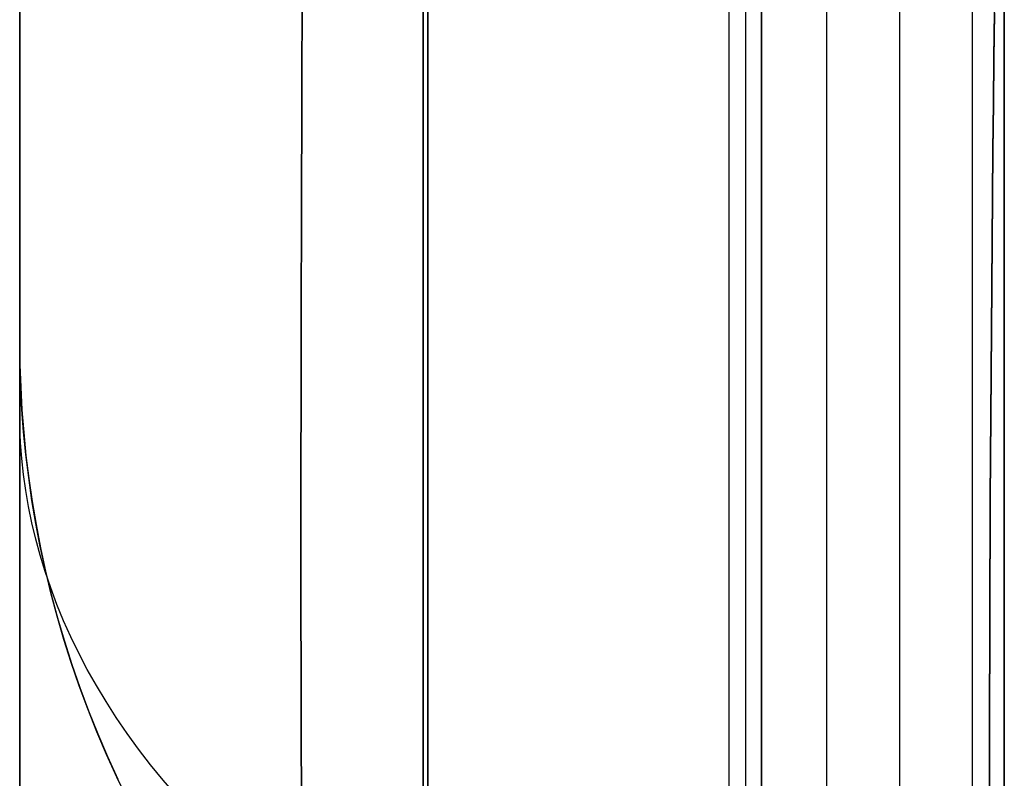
# Model space of a CAD drawing. Header units: millimetres. Extents: x -15 to 7, y 1 to 148.
# Tile 157 of 256: x -6.545 to -6.062, y 37.123 to 37.495. Entities that reach past the tile are written whole.
import ezdxf

# ---------------------------------------------------------------- set-up
doc = ezdxf.new("R2010")
doc.units = ezdxf.units.MM
doc.header["$MEASUREMENT"] = 0
doc.layers.add('Default', color=7, linetype='Continuous', true_color=0x000000)

msp = doc.modelspace()

# ---------------------------------------------------------------- linework, layer by layer
at = {"layer": 'Default', "color": 254, "true_color": 0xcad1ee}
for points in [[(-6.34722, 11.58881), (-6.34722, 100.44193)], [(-6.34722, 100.44193), (-6.34722, 11.58881)], [(-6.34722, 11.58881), (-6.34722, 100.44193)], [(-6.34722, 11.58881), (-6.34722, 100.44193)], [(-6.34722, 11.58881), (-6.34722, 100.44193)], [(-6.34722, 11.58881), (-6.34722, 100.44193)], [(-6.19722, 11.58881), (-6.19722, 100.44193)], [(-6.19722, 11.58881), (-6.19722, 100.44193)], [(-6.18937, 100.44193), (-6.18937, 11.58881)], [(-6.18937, 100.44193), (-6.18937, 11.58881)], [(-6.18151, 11.58881), (-6.18151, 100.44193)], [(-6.18151, 100.44193), (-6.18151, 11.58881)], [(-6.545, 18.13039), (-6.545, 97.28961)], [(-6.545, 18.13039), (-6.545, 96.78991)], [(-6.545, 96.78991), (-6.545, 18.13039)], [(-6.06245, 96.78991), (-6.06245, 17.6307)], [(-6.06245, 17.6307), (-6.06245, 96.78991)], [(-6.345, 69.63339), (-6.345, 16.35376)], [(-6.345, 16.35376), (-6.345, 69.63339)], [(-6.345, 16.35376), (-6.345, 69.63339)], [(-6.545, 37.3371), (-6.545, 51.788)], [(-6.545, 37.3371), (-6.545, 51.788)], [(-6.545, 37.3371), (-6.545, 51.788)], [(-6.545, 37.3371), (-6.54488, 37.3262), (-6.54452, 37.31521), (-6.54391, 37.30414), (-6.54305, 37.29299), (-6.54193, 37.28178), (-6.54055, 37.27051), (-6.53889, 37.25919), (-6.53697, 37.24783), (-6.53476, 37.23644), (-6.53228, 37.22503), (-6.52951, 37.2136), (-6.52645, 37.20217), (-6.5231, 37.19074), (-6.51946, 37.17934), (-6.51552, 37.16796), (-6.51129, 37.15663), (-6.50677, 37.14534), (-6.50194, 37.13412), (-6.49683, 37.12297)], [(-6.545, 37.3371), (-6.54488, 37.3262), (-6.54452, 37.31521), (-6.54391, 37.30414), (-6.54305, 37.29299), (-6.54193, 37.28178), (-6.54055, 37.27051), (-6.53889, 37.25919), (-6.53697, 37.24783), (-6.53476, 37.23644), (-6.53228, 37.22503), (-6.52951, 37.2136), (-6.52645, 37.20217), (-6.5231, 37.19074), (-6.51946, 37.17934), (-6.51552, 37.16796), (-6.51129, 37.15663), (-6.50677, 37.14534), (-6.50194, 37.13412), (-6.49683, 37.12297)], [(-6.545, 37.3371), (-6.54488, 37.3262), (-6.54452, 37.31521), (-6.54391, 37.30414), (-6.54305, 37.29299), (-6.54193, 37.28178), (-6.54055, 37.27051), (-6.53889, 37.25919), (-6.53697, 37.24783), (-6.53476, 37.23644), (-6.53228, 37.22503), (-6.52951, 37.2136), (-6.52645, 37.20217), (-6.5231, 37.19074), (-6.51946, 37.17934), (-6.51552, 37.16796), (-6.51129, 37.15663), (-6.50677, 37.14534), (-6.50194, 37.13412), (-6.49683, 37.12297)], [(-6.545, 37.3371), (-6.54488, 37.3262), (-6.54452, 37.31521), (-6.54391, 37.30414), (-6.54305, 37.29299), (-6.54193, 37.28178), (-6.54055, 37.27051), (-6.53889, 37.25919), (-6.53697, 37.24783), (-6.53476, 37.23644), (-6.53228, 37.22503), (-6.52951, 37.2136), (-6.52645, 37.20217), (-6.5231, 37.19074), (-6.51946, 37.17934), (-6.51552, 37.16796), (-6.51129, 37.15663), (-6.50677, 37.14534), (-6.50194, 37.13412), (-6.49683, 37.12297)], [(-6.545, 37.3371), (-6.54488, 37.3262), (-6.54452, 37.31521), (-6.54391, 37.30414), (-6.54305, 37.29299), (-6.54193, 37.28178), (-6.54055, 37.27051), (-6.53889, 37.25919), (-6.53697, 37.24783), (-6.53476, 37.23644), (-6.53228, 37.22503), (-6.52951, 37.2136), (-6.52645, 37.20217), (-6.5231, 37.19074), (-6.51946, 37.17934), (-6.51552, 37.16796), (-6.51129, 37.15663), (-6.50677, 37.14534), (-6.50194, 37.13412), (-6.49683, 37.12297)], [(-6.545, 37.3371), (-6.54488, 37.3262), (-6.54452, 37.31521), (-6.54391, 37.30414), (-6.54305, 37.29299), (-6.54193, 37.28178), (-6.54055, 37.27051), (-6.53889, 37.25919), (-6.53697, 37.24783), (-6.53476, 37.23644), (-6.53228, 37.22503), (-6.52951, 37.2136), (-6.52645, 37.20217), (-6.5231, 37.19074), (-6.51946, 37.17934), (-6.51552, 37.16796), (-6.51129, 37.15663), (-6.50677, 37.14534), (-6.50194, 37.13412), (-6.49683, 37.12297)], [(-6.49195, 37.11297), (-6.49732, 37.12401), (-6.5024, 37.13514), (-6.50718, 37.14633), (-6.51166, 37.15758), (-6.51585, 37.16888), (-6.51975, 37.18022), (-6.52335, 37.19158), (-6.52667, 37.20295), (-6.52969, 37.21433), (-6.53243, 37.2257), (-6.53489, 37.23706), (-6.53707, 37.24839), (-6.53897, 37.25969), (-6.5406, 37.27095), (-6.54197, 37.28215), (-6.54308, 37.29329), (-6.54393, 37.30436), (-6.54453, 37.31536), (-6.54488, 37.32627), (-6.545, 37.3371)], [(-6.49195, 37.11297), (-6.49732, 37.12401), (-6.5024, 37.13514), (-6.50718, 37.14633), (-6.51166, 37.15758), (-6.51585, 37.16888), (-6.51975, 37.18022), (-6.52335, 37.19158), (-6.52667, 37.20295), (-6.52969, 37.21433), (-6.53243, 37.2257), (-6.53489, 37.23706), (-6.53707, 37.24839), (-6.53897, 37.25969), (-6.5406, 37.27095), (-6.54197, 37.28215), (-6.54308, 37.29329), (-6.54393, 37.30436), (-6.54453, 37.31536), (-6.54488, 37.32627), (-6.545, 37.3371)], [(-6.49195, 37.11297), (-6.49732, 37.12401), (-6.5024, 37.13514), (-6.50718, 37.14633), (-6.51166, 37.15758), (-6.51585, 37.16888), (-6.51975, 37.18022), (-6.52335, 37.19158), (-6.52667, 37.20295), (-6.52969, 37.21433), (-6.53243, 37.2257), (-6.53489, 37.23706), (-6.53707, 37.24839), (-6.53897, 37.25969), (-6.5406, 37.27095), (-6.54197, 37.28215), (-6.54308, 37.29329), (-6.54393, 37.30436), (-6.54453, 37.31536), (-6.54488, 37.32627), (-6.545, 37.3371)]]:
    msp.add_lwpolyline(points, dxfattribs=at)
at = {"layer": 'Default', "color": 171, "true_color": 0x8080ff}
for points in [[(-6.14966, 69.63339), (-6.14966, 27.68383)], [(-6.11386, 69.5976), (-6.11386, 27.63011)], [(-6.07807, 27.5764), (-6.07807, 69.56181)]]:
    msp.add_lwpolyline(points, dxfattribs=at)
at = {"layer": 'Default', "color": 254, "true_color": 0xcad1ee, "extrusion": (1, -4.28959e-15, 4.28959e-15)}
msp.add_lwpolyline([(37.8368, -36.97705), (37.8257, -36.97717), (37.81451, -36.97754), (37.80323, -36.97817), (37.79187, -36.97907), (37.78044, -36.98023), (37.76896, -36.98167), (37.75741, -36.98339), (37.74583, -36.98539), (37.73421, -36.98768), (37.72256, -36.99027), (37.71091, -36.99315), (37.69925, -36.99633), (37.6876, -36.99982), (37.67596, -37.00361), (37.66436, -37.00772), (37.6528, -37.01213), (37.6413, -37.01685), (37.62986, -37.02187), (37.6185, -37.02721), (37.60723, -37.03286), (37.59606, -37.03881), (37.58501, -37.04507), (37.57409, -37.05163), (37.5633, -37.05848), (37.55267, -37.06563), (37.5422, -37.07306), (37.5319, -37.08078), (37.52179, -37.08878), (37.51188, -37.09704), (37.50217, -37.10556), (37.49268, -37.11434), (37.48342, -37.12337), (37.4744, -37.13263), (37.46562, -37.14212), (37.45709, -37.15183), (37.44883, -37.16174), (37.44083, -37.17185), (37.43312, -37.18215), (37.42568, -37.19262), (37.41853, -37.20325), (37.41168, -37.21404), (37.40512, -37.22496), (37.39886, -37.23601), (37.39291, -37.24718), (37.38727, -37.25845), (37.38193, -37.26981), (37.3769, -37.28125), (37.37218, -37.29275), (37.36777, -37.30431), (37.36367, -37.31591), (37.35987, -37.32754), (37.35639, -37.3392), (37.3532, -37.35086), (37.35032, -37.36251), (37.34773, -37.37416), (37.34544, -37.38578), (37.34344, -37.39736), (37.34172, -37.4089), (37.34028, -37.42039), (37.33912, -37.43182), (37.33823, -37.44318), (37.3376, -37.45445), (37.33722, -37.46565), (37.3371, -37.47674)], dxfattribs=at)
at = {"layer": 'Default', "color": 254, "true_color": 0xcad1ee, "extrusion": (1, -4.28959e-15, -4.28959e-15)}
msp.add_lwpolyline([(37.3371, -55.8018), (37.33722, -55.8129), (37.3376, -55.82409), (37.33823, -55.83537), (37.33912, -55.84672), (37.34028, -55.85815), (37.34172, -55.86964), (37.34344, -55.88118), (37.34544, -55.89277), (37.34773, -55.90439), (37.35032, -55.91603), (37.3532, -55.92769), (37.35639, -55.93935), (37.35987, -55.951), (37.36367, -55.96263), (37.36777, -55.97423), (37.37218, -55.98579), (37.3769, -55.9973), (37.38193, -56.00874), (37.38727, -56.0201), (37.39291, -56.03136), (37.39886, -56.04253), (37.40512, -56.05358), (37.41168, -56.06451), (37.41853, -56.07529), (37.42568, -56.08592), (37.43312, -56.0964), (37.44083, -56.10669), (37.44883, -56.1168), (37.45709, -56.12672), (37.46562, -56.13642), (37.4744, -56.14591), (37.48342, -56.15517), (37.49268, -56.1642), (37.50217, -56.17298), (37.51188, -56.1815), (37.52179, -56.18977), (37.5319, -56.19776), (37.5422, -56.20548), (37.55267, -56.21291), (37.5633, -56.22006), (37.57409, -56.22692), (37.58501, -56.23347), (37.59606, -56.23973), (37.60723, -56.24568), (37.6185, -56.25133), (37.62986, -56.25667), (37.6413, -56.2617), (37.6528, -56.26642), (37.66436, -56.27083), (37.67596, -56.27493), (37.6876, -56.27872), (37.69925, -56.28221), (37.71091, -56.28539), (37.72256, -56.28828), (37.73421, -56.29086), (37.74583, -56.29315), (37.75741, -56.29516), (37.76896, -56.29687), (37.78044, -56.29831), (37.79187, -56.29947), (37.80323, -56.30037), (37.81451, -56.301), (37.8257, -56.30137), (37.8368, -56.3015)], dxfattribs=at)
at = {"layer": 'Default', "color": 254, "true_color": 0xcad1ee, "extrusion": (1, -4.81095e-15, -5.21365e-16)}
msp.add_lwpolyline([(37.8368, -62.84495), (37.8257, -62.84507), (37.81451, -62.84545), (37.80323, -62.84608), (37.79187, -62.84697), (37.78044, -62.84814), (37.76896, -62.84957), (37.75741, -62.85129), (37.74583, -62.85329), (37.73421, -62.85558), (37.72256, -62.85817), (37.71091, -62.86105), (37.69925, -62.86424), (37.6876, -62.86772), (37.67596, -62.87152), (37.66436, -62.87562), (37.6528, -62.88003), (37.6413, -62.88475), (37.62986, -62.88978), (37.6185, -62.89512), (37.60723, -62.90076), (37.59606, -62.90672), (37.58501, -62.91297), (37.57409, -62.91953), (37.5633, -62.92638), (37.55267, -62.93353), (37.5422, -62.94097), (37.5319, -62.94869), (37.52179, -62.95668), (37.51188, -62.96494), (37.50217, -62.97347), (37.49268, -62.98225), (37.48342, -62.99127), (37.4744, -63.00053), (37.46562, -63.01002), (37.45709, -63.01973), (37.44883, -63.02964), (37.44083, -63.03975), (37.43312, -63.05005), (37.42568, -63.06052), (37.41853, -63.07116), (37.41168, -63.08194), (37.40512, -63.09286), (37.39886, -63.10392), (37.39291, -63.11508), (37.38727, -63.12635), (37.38193, -63.13771), (37.3769, -63.14915), (37.37218, -63.16065), (37.36777, -63.17221), (37.36367, -63.18382), (37.35987, -63.19545), (37.35639, -63.2071), (37.3532, -63.21876), (37.35032, -63.23042), (37.34773, -63.24206), (37.34544, -63.25368), (37.34344, -63.26527), (37.34172, -63.27681), (37.34028, -63.2883), (37.33912, -63.29972), (37.33823, -63.31108), (37.3376, -63.32236), (37.33722, -63.33355), (37.3371, -63.34465)], dxfattribs=at)
at = {"layer": 'Default', "color": 254, "true_color": 0xcad1ee, "extrusion": (1, 6.58839e-15, -2.2988e-15)}
msp.add_lwpolyline([(37.3371, -81.6697), (37.33722, -81.6808), (37.3376, -81.69199), (37.33823, -81.70327), (37.33912, -81.71463), (37.34028, -81.72605), (37.34172, -81.73754), (37.34344, -81.74909), (37.34544, -81.76067), (37.34773, -81.77229), (37.35032, -81.78393), (37.3532, -81.79559), (37.35639, -81.80725), (37.35987, -81.8189), (37.36367, -81.83054), (37.36777, -81.84214), (37.37218, -81.8537), (37.3769, -81.8652), (37.38193, -81.87664), (37.38727, -81.888), (37.39291, -81.89927), (37.39886, -81.91043), (37.40512, -81.92149), (37.41168, -81.93241), (37.41853, -81.94319), (37.42568, -81.95383), (37.43312, -81.9643), (37.44083, -81.9746), (37.44883, -81.98471), (37.45709, -81.99462), (37.46562, -82.00433), (37.4744, -82.01382), (37.48342, -82.02308), (37.49268, -82.0321), (37.50217, -82.04088), (37.51188, -82.04941), (37.52179, -82.05767), (37.5319, -82.06567), (37.5422, -82.07338), (37.55267, -82.08082), (37.5633, -82.08797), (37.57409, -82.09482), (37.58501, -82.10138), (37.59606, -82.10763), (37.60723, -82.11359), (37.6185, -82.11923), (37.62986, -82.12457), (37.6413, -82.1296), (37.6528, -82.13432), (37.66436, -82.13873), (37.67596, -82.14283), (37.6876, -82.14663), (37.69925, -82.15011), (37.71091, -82.1533), (37.72256, -82.15618), (37.73421, -82.15877), (37.74583, -82.16106), (37.75741, -82.16306), (37.76896, -82.16478), (37.78044, -82.16621), (37.79187, -82.16738), (37.80323, -82.16827), (37.81451, -82.1689), (37.8257, -82.16928), (37.8368, -82.1694)], dxfattribs=at)
at = {"layer": 'Default', "color": 254, "true_color": 0xcad1ee, "extrusion": (1, 7.3471e-16, -7.84447e-15)}
msp.add_lwpolyline([(37.8368, -89.45802), (37.8257, -89.45814), (37.81451, -89.45852), (37.80323, -89.45915), (37.79187, -89.46004), (37.78044, -89.4612), (37.76896, -89.46264), (37.75741, -89.46436), (37.74583, -89.46636), (37.73421, -89.46865), (37.72256, -89.47124), (37.71091, -89.47412), (37.69925, -89.47731), (37.6876, -89.48079), (37.67596, -89.48459), (37.66436, -89.48869), (37.6528, -89.4931), (37.6413, -89.49782), (37.62986, -89.50285), (37.6185, -89.50818), (37.60723, -89.51383), (37.59606, -89.51978), (37.58501, -89.52604), (37.57409, -89.5326), (37.5633, -89.53945), (37.55267, -89.5466), (37.5422, -89.55404), (37.5319, -89.56175), (37.52179, -89.56975), (37.51188, -89.57801), (37.50217, -89.58654), (37.49268, -89.59531), (37.48342, -89.60434), (37.4744, -89.6136), (37.46562, -89.62309), (37.45709, -89.6328), (37.44883, -89.64271), (37.44083, -89.65282), (37.43312, -89.66312), (37.42568, -89.67359), (37.41853, -89.68422), (37.41168, -89.69501), (37.40512, -89.70593), (37.39886, -89.71698), (37.39291, -89.72815), (37.38727, -89.73942), (37.38193, -89.75078), (37.3769, -89.76222), (37.37218, -89.77372), (37.36777, -89.78528), (37.36367, -89.79688), (37.35987, -89.80852), (37.35639, -89.82017), (37.3532, -89.83183), (37.35032, -89.84348), (37.34773, -89.85513), (37.34544, -89.86675), (37.34344, -89.87833), (37.34172, -89.88987), (37.34028, -89.90136), (37.33912, -89.91279), (37.33823, -89.92415), (37.3376, -89.93543), (37.33722, -89.94662), (37.3371, -89.95771)], dxfattribs=at)
at = {"layer": 'Default', "color": 254, "true_color": 0xcad1ee, "extrusion": (1, 4.81095e-15, -5.21365e-16)}
msp.add_lwpolyline([(37.3371, -95.78305), (37.33722, -95.79415), (37.3376, -95.80534), (37.33823, -95.81662), (37.33912, -95.82798), (37.34028, -95.8394), (37.34172, -95.85089), (37.34344, -95.86243), (37.34544, -95.87402), (37.34773, -95.88564), (37.35032, -95.89728), (37.3532, -95.90894), (37.35639, -95.9206), (37.35987, -95.93225), (37.36367, -95.94389), (37.36777, -95.95549), (37.37218, -95.96705), (37.3769, -95.97855), (37.38193, -95.98999), (37.38727, -96.00135), (37.39291, -96.01262), (37.39886, -96.02378), (37.40512, -96.03484), (37.41168, -96.04576), (37.41853, -96.05654), (37.42568, -96.06718), (37.43312, -96.07765), (37.44083, -96.08795), (37.44883, -96.09806), (37.45709, -96.10797), (37.46562, -96.11768), (37.4744, -96.12717), (37.48342, -96.13643), (37.49268, -96.14545), (37.50217, -96.15423), (37.51188, -96.16276), (37.52179, -96.17102), (37.5319, -96.17901), (37.5422, -96.18673), (37.55267, -96.19417), (37.5633, -96.20132), (37.57409, -96.20817), (37.58501, -96.21473), (37.59606, -96.22098), (37.60723, -96.22694), (37.6185, -96.23258), (37.62986, -96.23792), (37.6413, -96.24295), (37.6528, -96.24767), (37.66436, -96.25208), (37.67596, -96.25618), (37.6876, -96.25998), (37.69925, -96.26346), (37.71091, -96.26665), (37.72256, -96.26953), (37.73421, -96.27212), (37.74583, -96.27441), (37.75741, -96.27641), (37.76896, -96.27813), (37.78044, -96.27956), (37.79187, -96.28073), (37.80323, -96.28162), (37.81451, -96.28225), (37.8257, -96.28263), (37.8368, -96.28275)], dxfattribs=at)
at = {"layer": 'Default', "color": 254, "true_color": 0xcad1ee, "extrusion": (0.999696, -0.017434, -0.017434)}
for points in [[(36.7261, -81.77416), (36.72642, -81.79875), (36.72736, -81.82331), (36.72893, -81.84781), (36.73111, -81.87227), (36.7339, -81.89665), (36.73729, -81.92095), (36.74128, -81.94515), (36.74586, -81.96924), (36.75103, -81.99321), (36.75677, -82.01705), (36.76309, -82.04073), (36.76998, -82.06426), (36.77744, -82.08761), (36.78545, -82.11077), (36.79402, -82.13373), (36.80313, -82.15648), (36.81279, -82.179), (36.82298, -82.20128), (36.8337, -82.22331), (36.84494, -82.24507), (36.85671, -82.26656), (36.86899, -82.28775), (36.88178, -82.30864), (36.89507, -82.32921), (36.90885, -82.34945), (36.92313, -82.36935), (36.9379, -82.38888), (36.95314, -82.40805), (36.96886, -82.42684), (36.98505, -82.44523), (37.00171, -82.46321), (37.01882, -82.48077), (37.03637, -82.49789), (37.05435, -82.51455), (37.07273, -82.53074), (37.09152, -82.54647), (37.11068, -82.56172), (37.13021, -82.57649), (37.15011, -82.59077), (37.17034, -82.60457), (37.19091, -82.61786), (37.21179, -82.63066), (37.23298, -82.64294), (37.25446, -82.65472), (37.27622, -82.66597), (37.29825, -82.6767), (37.32053, -82.68689), (37.34304, -82.69656), (37.36579, -82.70568), (37.38875, -82.71425), (37.41191, -82.72227), (37.43526, -82.72973), (37.45878, -82.73663), (37.48246, -82.74296), (37.50629, -82.74871), (37.53026, -82.75389), (37.55435, -82.75847), (37.57856, -82.76247), (37.60285, -82.76587), (37.62723, -82.76866), (37.65169, -82.77085), (37.6762, -82.77242), (37.70075, -82.77338), (37.72534, -82.77371)], [(36.7261, -95.88537), (36.72642, -95.90996), (36.72736, -95.93451), (36.72893, -95.95902), (36.73111, -95.98347), (36.7339, -96.00785), (36.73729, -96.03215), (36.74128, -96.05636), (36.74586, -96.08045), (36.75103, -96.10442), (36.75677, -96.12825), (36.76309, -96.15194), (36.76998, -96.17546), (36.77744, -96.19881), (36.78545, -96.22197), (36.79402, -96.24494), (36.80313, -96.26768), (36.81279, -96.29021), (36.82298, -96.31249), (36.8337, -96.33452), (36.84494, -96.35628), (36.85671, -96.37776), (36.86899, -96.39896), (36.88178, -96.41984), (36.89507, -96.44041), (36.90885, -96.46065), (36.92313, -96.48055), (36.9379, -96.50009), (36.95314, -96.51926), (36.96886, -96.53804), (36.98505, -96.55643), (37.00171, -96.57442), (37.01882, -96.59198), (37.03637, -96.60909), (37.05435, -96.62575), (37.07273, -96.64195), (37.09152, -96.65767), (37.11068, -96.67292), (37.13021, -96.68769), (37.15011, -96.70198), (37.17034, -96.71577), (37.19091, -96.72907), (37.21179, -96.74186), (37.23298, -96.75415), (37.25446, -96.76592), (37.27622, -96.77717), (37.29825, -96.7879), (37.32053, -96.7981), (37.34304, -96.80776), (37.36579, -96.81688), (37.38875, -96.82545), (37.41191, -96.83347), (37.43526, -96.84094), (37.45878, -96.84783), (37.48246, -96.85416), (37.50629, -96.85992), (37.53026, -96.86509), (37.55435, -96.86968), (37.57856, -96.87367), (37.60285, -96.87707), (37.62723, -96.87987), (37.65169, -96.88206), (37.6762, -96.88363), (37.70075, -96.88458), (37.72534, -96.88491)], [(36.7261, -55.91019), (36.72642, -55.93478), (36.72736, -55.95933), (36.72893, -55.98384), (36.73111, -56.0083), (36.7339, -56.03268), (36.73729, -56.05698), (36.74128, -56.08118), (36.74586, -56.10527), (36.75103, -56.12924), (36.75677, -56.15307), (36.76309, -56.17676), (36.76998, -56.20029), (36.77744, -56.22364), (36.78545, -56.2468), (36.79402, -56.26976), (36.80313, -56.29251), (36.81279, -56.31503), (36.82298, -56.33731), (36.8337, -56.35934), (36.84494, -56.3811), (36.85671, -56.40259), (36.86899, -56.42378), (36.88178, -56.44467), (36.89507, -56.46524), (36.90885, -56.48548), (36.92313, -56.50537), (36.9379, -56.52491), (36.95314, -56.54408), (36.96886, -56.56287), (36.98505, -56.58126), (37.00171, -56.59924), (37.01882, -56.6168), (37.03637, -56.63391), (37.05435, -56.65057), (37.07273, -56.66677), (37.09152, -56.68249), (37.11068, -56.69775), (37.13021, -56.71252), (37.15011, -56.7268), (37.17034, -56.7406), (37.19091, -56.75389), (37.21179, -56.76669), (37.23298, -56.77897), (37.25446, -56.79074), (37.27622, -56.802), (37.29825, -56.81272), (37.32053, -56.82292), (37.34304, -56.83258), (37.36579, -56.8417), (37.38875, -56.85028), (37.41191, -56.8583), (37.43526, -56.86576), (37.45878, -56.87266), (37.48246, -56.87899), (37.50629, -56.88474), (37.53026, -56.88991), (37.55435, -56.8945), (37.57856, -56.8985), (37.60285, -56.90189), (37.62723, -56.90469), (37.65169, -56.90688), (37.6762, -56.90845), (37.70075, -56.90941), (37.72534, -56.90974)]]:
    msp.add_lwpolyline(points, dxfattribs=at)
at = {"layer": 'Default', "color": 254, "true_color": 0xcad1ee, "extrusion": (0.999696, -0.017434, 0.017434)}
for points in [[(37.72534, -62.2186), (37.70075, -62.21893), (37.6762, -62.21989), (37.65169, -62.22146), (37.62723, -62.22365), (37.60285, -62.22644), (37.57856, -62.22984), (37.55435, -62.23384), (37.53026, -62.23843), (37.50629, -62.2436), (37.48246, -62.24935), (37.45878, -62.25568), (37.43526, -62.26258), (37.41191, -62.27004), (37.38875, -62.27806), (37.36579, -62.28664), (37.34304, -62.29576), (37.32053, -62.30542), (37.29825, -62.31561), (37.27622, -62.32634), (37.25446, -62.33759), (37.23298, -62.34937), (37.21179, -62.36165), (37.19091, -62.37445), (37.17034, -62.38774), (37.15011, -62.40154), (37.13021, -62.41582), (37.11068, -62.43059), (37.09152, -62.44584), (37.07273, -62.46157), (37.05435, -62.47776), (37.03637, -62.49442), (37.01882, -62.51154), (37.00171, -62.5291), (36.98505, -62.54708), (36.96886, -62.56547), (36.95314, -62.58426), (36.9379, -62.60343), (36.92313, -62.62297), (36.90885, -62.64286), (36.89507, -62.6631), (36.88178, -62.68367), (36.86899, -62.70456), (36.85671, -62.72575), (36.84494, -62.74724), (36.8337, -62.769), (36.82298, -62.79103), (36.81279, -62.81331), (36.80313, -62.83583), (36.79402, -62.85858), (36.78545, -62.88154), (36.77744, -62.9047), (36.76998, -62.92805), (36.76309, -62.95158), (36.75677, -62.97526), (36.75103, -62.9991), (36.74586, -63.02307), (36.74128, -63.04716), (36.73729, -63.07136), (36.7339, -63.09566), (36.73111, -63.12004), (36.72893, -63.1445), (36.72736, -63.16901), (36.72642, -63.19356), (36.7261, -63.21815)], [(37.72534, -88.82763), (37.70075, -88.82796), (37.6762, -88.82891), (37.65169, -88.83048), (37.62723, -88.83267), (37.60285, -88.83547), (37.57856, -88.83887), (37.55435, -88.84286), (37.53026, -88.84745), (37.50629, -88.85262), (37.48246, -88.85838), (37.45878, -88.86471), (37.43526, -88.8716), (37.41191, -88.87907), (37.38875, -88.88709), (37.36579, -88.89566), (37.34304, -88.90478), (37.32053, -88.91444), (37.29825, -88.92464), (37.27622, -88.93537), (37.25446, -88.94662), (37.23298, -88.95839), (37.21179, -88.97068), (37.19091, -88.98347), (37.17034, -88.99677), (37.15011, -89.01056), (37.13021, -89.02484), (37.11068, -89.03962), (37.09152, -89.05487), (37.07273, -89.07059), (37.05435, -89.08679), (37.03637, -89.10345), (37.01882, -89.12056), (37.00171, -89.13812), (36.98505, -89.1561), (36.96886, -89.17449), (36.95314, -89.19328), (36.9379, -89.21245), (36.92313, -89.23199), (36.90885, -89.25188), (36.89507, -89.27212), (36.88178, -89.29269), (36.86899, -89.31358), (36.85671, -89.33478), (36.84494, -89.35626), (36.8337, -89.37802), (36.82298, -89.40005), (36.81279, -89.42233), (36.80313, -89.44485), (36.79402, -89.4676), (36.78545, -89.49056), (36.77744, -89.51373), (36.76998, -89.53708), (36.76309, -89.5606), (36.75677, -89.58429), (36.75103, -89.60812), (36.74586, -89.63209), (36.74128, -89.65618), (36.73729, -89.68039), (36.7339, -89.70468), (36.73111, -89.72907), (36.72893, -89.75352), (36.72736, -89.77803), (36.72642, -89.80258), (36.7261, -89.82717)], [(37.72534, -36.35463), (37.70075, -36.35496), (37.6762, -36.35591), (37.65169, -36.35749), (37.62723, -36.35968), (37.60285, -36.36247), (37.57856, -36.36587), (37.55435, -36.36987), (37.53026, -36.37445), (37.50629, -36.37963), (37.48246, -36.38538), (37.45878, -36.39171), (37.43526, -36.39861), (37.41191, -36.40607), (37.38875, -36.41409), (37.36579, -36.42266), (37.34304, -36.43178), (37.32053, -36.44144), (37.29825, -36.45164), (37.27622, -36.46237), (37.25446, -36.47362), (37.23298, -36.48539), (37.21179, -36.49768), (37.19091, -36.51047), (37.17034, -36.52377), (37.15011, -36.53756), (37.13021, -36.55185), (37.11068, -36.56662), (37.09152, -36.58187), (37.07273, -36.5976), (37.05435, -36.61379), (37.03637, -36.63045), (37.01882, -36.64757), (37.00171, -36.66513), (36.98505, -36.68311), (36.96886, -36.7015), (36.95314, -36.72029), (36.9379, -36.73945), (36.92313, -36.75899), (36.90885, -36.77889), (36.89507, -36.79913), (36.88178, -36.8197), (36.86899, -36.84059), (36.85671, -36.86178), (36.84494, -36.88326), (36.8337, -36.90503), (36.82298, -36.92706), (36.81279, -36.94934), (36.80313, -36.97186), (36.79402, -36.99461), (36.78545, -37.01757), (36.77744, -37.04073), (36.76998, -37.06408), (36.76309, -37.08761), (36.75677, -37.11129), (36.75103, -37.13513), (36.74586, -37.1591), (36.74128, -37.18319), (36.73729, -37.20739), (36.7339, -37.23169), (36.73111, -37.25607), (36.72893, -37.28052), (36.72736, -37.30503), (36.72642, -37.32959), (36.7261, -37.35417)]]:
    msp.add_lwpolyline(points, dxfattribs=at)
at = {"layer": 'Default', "color": 254, "true_color": 0xcad1ee, "extrusion": (-3.00841e-14, -0.707107, 0.707107)}
msp.add_lwpolyline([(-6.06966, -31.99369), (-6.08046, -31.99304), (-6.09134, -31.99214), (-6.10228, -31.991), (-6.11328, -31.98961), (-6.12433, -31.98796), (-6.13543, -31.98605), (-6.14656, -31.98387), (-6.15772, -31.98142), (-6.16889, -31.9787), (-6.18008, -31.9757), (-6.19126, -31.97242), (-6.20243, -31.96886), (-6.21358, -31.96502), (-6.2247, -31.96089), (-6.23577, -31.95647), (-6.2468, -31.95176), (-6.25776, -31.94677), (-6.26864, -31.94149), (-6.27944, -31.93593), (-6.29014, -31.93008), (-6.30074, -31.92394), (-6.31121, -31.91753), (-6.32156, -31.91085), (-6.33177, -31.90388), (-6.34183, -31.89666), (-6.35172, -31.88916), (-6.36145, -31.88141), (-6.37099, -31.87341), (-6.38034, -31.86516), (-6.3895, -31.85668), (-6.39844, -31.84796), (-6.40717, -31.83902), (-6.41567, -31.82986), (-6.42393, -31.8205), (-6.43196, -31.81094), (-6.43974, -31.80119), (-6.44726, -31.79126), (-6.45452, -31.78117), (-6.46151, -31.77091), (-6.46824, -31.76051), (-6.47468, -31.74997), (-6.48085, -31.73931), (-6.48674, -31.72853), (-6.49234, -31.71764), (-6.49766, -31.70666), (-6.50268, -31.6956), (-6.50742, -31.68447), (-6.51187, -31.67328), (-6.51602, -31.66204), (-6.51989, -31.65076), (-6.52347, -31.63945), (-6.52676, -31.62812), (-6.52976, -31.61679), (-6.53249, -31.60546), (-6.53493, -31.59414), (-6.5371, -31.58285), (-6.53899, -31.57158), (-6.54062, -31.56035), (-6.54198, -31.54918), (-6.54308, -31.53806), (-6.54393, -31.527), (-6.54453, -31.51602), (-6.54488, -31.50511), (-6.545, -31.49429)], dxfattribs=at)
at = {"layer": 'Default', "color": 254, "true_color": 0xcad1ee, "extrusion": (-1.01169e-13, 0.707107, 0.707107)}
msp.add_lwpolyline([(6.06966, -70.54694), (6.08046, -70.5476), (6.09134, -70.54849), (6.10228, -70.54963), (6.11328, -70.55102), (6.12433, -70.55267), (6.13543, -70.55458), (6.14656, -70.55676), (6.15772, -70.55921), (6.16889, -70.56193), (6.18008, -70.56493), (6.19126, -70.56821), (6.20243, -70.57177), (6.21358, -70.57561), (6.2247, -70.57974), (6.23577, -70.58416), (6.2468, -70.58887), (6.25776, -70.59386), (6.26864, -70.59914), (6.27944, -70.6047), (6.29014, -70.61055), (6.30074, -70.61669), (6.31121, -70.6231), (6.32156, -70.62979), (6.33177, -70.63675), (6.34183, -70.64397), (6.35172, -70.65147), (6.36145, -70.65922), (6.37099, -70.66722), (6.38034, -70.67547), (6.3895, -70.68395), (6.39844, -70.69267), (6.40717, -70.70161), (6.41567, -70.71077), (6.42393, -70.72013), (6.43196, -70.72969), (6.43974, -70.73944), (6.44726, -70.74937), (6.45452, -70.75946), (6.46151, -70.76972), (6.46824, -70.78012), (6.47468, -70.79066), (6.48085, -70.80132), (6.48674, -70.8121), (6.49234, -70.82299), (6.49766, -70.83397), (6.50268, -70.84503), (6.50742, -70.85616), (6.51187, -70.86735), (6.51602, -70.87859), (6.51989, -70.88987), (6.52347, -70.90118), (6.52676, -70.91251), (6.52976, -70.92384), (6.53249, -70.93517), (6.53493, -70.94649), (6.5371, -70.95779), (6.53899, -70.96905), (6.54062, -70.98028), (6.54198, -70.99145), (6.54308, -71.00257), (6.54393, -71.01363), (6.54453, -71.02461), (6.54488, -71.03552), (6.545, -71.04634)], dxfattribs=at)
at = {"layer": 'Default', "color": 254, "true_color": 0xcad1ee, "extrusion": (-1.19022e-14, -0.707107, 0.707107)}
msp.add_lwpolyline([(-6.06966, -41.97333), (-6.08046, -41.97268), (-6.09134, -41.97179), (-6.10228, -41.97065), (-6.11328, -41.96926), (-6.12433, -41.96761), (-6.13543, -41.9657), (-6.14656, -41.96352), (-6.15772, -41.96107), (-6.16889, -41.95835), (-6.18008, -41.95535), (-6.19126, -41.95207), (-6.20243, -41.94851), (-6.21358, -41.94466), (-6.2247, -41.94053), (-6.23577, -41.93611), (-6.2468, -41.93141), (-6.25776, -41.92642), (-6.26864, -41.92114), (-6.27944, -41.91557), (-6.29014, -41.90972), (-6.30074, -41.90359), (-6.31121, -41.89718), (-6.32156, -41.89049), (-6.33177, -41.88353), (-6.34183, -41.8763), (-6.35172, -41.86881), (-6.36145, -41.86106), (-6.37099, -41.85306), (-6.38034, -41.84481), (-6.3895, -41.83632), (-6.39844, -41.8276), (-6.40717, -41.81866), (-6.41567, -41.80951), (-6.42393, -41.80014), (-6.43196, -41.79058), (-6.43974, -41.78083), (-6.44726, -41.77091), (-6.45452, -41.76081), (-6.46151, -41.75056), (-6.46824, -41.74016), (-6.47468, -41.72962), (-6.48085, -41.71895), (-6.48674, -41.70817), (-6.49234, -41.69729), (-6.49766, -41.68631), (-6.50268, -41.67525), (-6.50742, -41.66412), (-6.51187, -41.65293), (-6.51602, -41.64168), (-6.51989, -41.6304), (-6.52347, -41.6191), (-6.52676, -41.60777), (-6.52976, -41.59644), (-6.53249, -41.58511), (-6.53493, -41.57379), (-6.5371, -41.56249), (-6.53899, -41.55123), (-6.54062, -41.54), (-6.54198, -41.52882), (-6.54308, -41.5177), (-6.54393, -41.50665), (-6.54453, -41.49566), (-6.54488, -41.48476), (-6.545, -41.47394)], dxfattribs=at)
at = {"layer": 'Default', "color": 254, "true_color": 0xcad1ee, "extrusion": (-2.63966e-14, 0.707107, 0.707107)}
msp.add_lwpolyline([(6.06966, -89.36523), (6.08046, -89.36588), (6.09134, -89.36677), (6.10228, -89.36791), (6.11328, -89.3693), (6.12433, -89.37095), (6.13543, -89.37286), (6.14656, -89.37504), (6.15772, -89.37749), (6.16889, -89.38021), (6.18008, -89.38321), (6.19126, -89.38649), (6.20243, -89.39005), (6.21358, -89.39389), (6.2247, -89.39802), (6.23577, -89.40244), (6.2468, -89.40715), (6.25776, -89.41214), (6.26864, -89.41742), (6.27944, -89.42298), (6.29014, -89.42883), (6.30074, -89.43497), (6.31121, -89.44138), (6.32156, -89.44807), (6.33177, -89.45503), (6.34183, -89.46226), (6.35172, -89.46975), (6.36145, -89.4775), (6.37099, -89.4855), (6.38034, -89.49375), (6.3895, -89.50223), (6.39844, -89.51095), (6.40717, -89.51989), (6.41567, -89.52905), (6.42393, -89.53841), (6.43196, -89.54797), (6.43974, -89.55772), (6.44726, -89.56765), (6.45452, -89.57775), (6.46151, -89.588), (6.46824, -89.5984), (6.47468, -89.60894), (6.48085, -89.6196), (6.48674, -89.63038), (6.49234, -89.64127), (6.49766, -89.65225), (6.50268, -89.66331), (6.50742, -89.67444), (6.51187, -89.68563), (6.51602, -89.69687), (6.51989, -89.70815), (6.52347, -89.71946), (6.52676, -89.73079), (6.52976, -89.74212), (6.53249, -89.75345), (6.53493, -89.76477), (6.5371, -89.77607), (6.53899, -89.78733), (6.54062, -89.79856), (6.54198, -89.80973), (6.54308, -89.82085), (6.54393, -89.83191), (6.54453, -89.84289), (6.54488, -89.8538), (6.545, -89.86462)], dxfattribs=at)
at = {"layer": 'Default', "color": 254, "true_color": 0xcad1ee, "extrusion": (7.1048e-14, 0.707107, -0.707107)}
msp.add_lwpolyline([(6.06966, -13.70232), (6.08046, -13.70167), (6.09134, -13.70077), (6.10228, -13.69963), (6.11328, -13.69824), (6.12433, -13.69659), (6.13543, -13.69468), (6.14656, -13.6925), (6.15772, -13.69005), (6.16889, -13.68733), (6.18008, -13.68433), (6.19126, -13.68105), (6.20243, -13.67749), (6.21358, -13.67365), (6.2247, -13.66952), (6.23577, -13.6651), (6.2468, -13.66039), (6.25776, -13.6554), (6.26864, -13.65012), (6.27944, -13.64456), (6.29014, -13.63871), (6.30074, -13.63257), (6.31121, -13.62616), (6.32156, -13.61947), (6.33177, -13.61251), (6.34183, -13.60529), (6.35172, -13.59779), (6.36145, -13.59004), (6.37099, -13.58204), (6.38034, -13.57379), (6.3895, -13.56531), (6.39844, -13.55659), (6.40717, -13.54765), (6.41567, -13.53849), (6.42393, -13.52913), (6.43196, -13.51957), (6.43974, -13.50982), (6.44726, -13.49989), (6.45452, -13.4898), (6.46151, -13.47954), (6.46824, -13.46914), (6.47468, -13.4586), (6.48085, -13.44794), (6.48674, -13.43716), (6.49234, -13.42627), (6.49766, -13.41529), (6.50268, -13.40423), (6.50742, -13.3931), (6.51187, -13.38191), (6.51602, -13.37067), (6.51989, -13.35939), (6.52347, -13.34808), (6.52676, -13.33675), (6.52976, -13.32542), (6.53249, -13.31409), (6.53493, -13.30277), (6.5371, -13.29148), (6.53899, -13.28021), (6.54062, -13.26898), (6.54198, -13.25781), (6.54308, -13.24669), (6.54393, -13.23563), (6.54453, -13.22465), (6.54488, -13.21374), (6.545, -13.20292)], dxfattribs=at)
at = {"layer": 'Default', "color": 254, "true_color": 0xcad1ee, "extrusion": (-1.11245e-13, 0.707107, 0.707107)}
msp.add_lwpolyline([(6.06966, -52.25557), (6.08046, -52.25622), (6.09134, -52.25712), (6.10228, -52.25826), (6.11328, -52.25965), (6.12433, -52.2613), (6.13543, -52.26321), (6.14656, -52.26539), (6.15772, -52.26784), (6.16889, -52.27056), (6.18008, -52.27356), (6.19126, -52.27684), (6.20243, -52.2804), (6.21358, -52.28424), (6.2247, -52.28837), (6.23577, -52.29279), (6.2468, -52.2975), (6.25776, -52.30249), (6.26864, -52.30777), (6.27944, -52.31333), (6.29014, -52.31918), (6.30074, -52.32532), (6.31121, -52.33173), (6.32156, -52.33842), (6.33177, -52.34538), (6.34183, -52.3526), (6.35172, -52.3601), (6.36145, -52.36785), (6.37099, -52.37585), (6.38034, -52.3841), (6.3895, -52.39258), (6.39844, -52.4013), (6.40717, -52.41024), (6.41567, -52.4194), (6.42393, -52.42876), (6.43196, -52.43832), (6.43974, -52.44807), (6.44726, -52.458), (6.45452, -52.46809), (6.46151, -52.47835), (6.46824, -52.48875), (6.47468, -52.49929), (6.48085, -52.50995), (6.48674, -52.52073), (6.49234, -52.53162), (6.49766, -52.5426), (6.50268, -52.55366), (6.50742, -52.56479), (6.51187, -52.57598), (6.51602, -52.58722), (6.51989, -52.5985), (6.52347, -52.60981), (6.52676, -52.62114), (6.52976, -52.63247), (6.53249, -52.6438), (6.53493, -52.65512), (6.5371, -52.66641), (6.53899, -52.67768), (6.54062, -52.68891), (6.54198, -52.70008), (6.54308, -52.7112), (6.54393, -52.72226), (6.54453, -52.73324), (6.54488, -52.74415), (6.545, -52.75497)], dxfattribs=at)
at = {"layer": 'Default', "color": 254, "true_color": 0xcad1ee, "extrusion": (1, 0, 0)}
for points in [[(37.3371, -37.47674), (37.3371, -55.8018)], [(37.3371, -63.34465), (37.3371, -81.6697)], [(37.3371, -89.95771), (37.3371, -95.78305)]]:
    msp.add_lwpolyline(points, dxfattribs=at)
at = {"layer": 'Default', "color": 254, "true_color": 0xcad1ee}
for points in [[(-6.40652, 37.51347, -82.44974), (-6.40659, 37.49445, -82.4415), (-6.40667, 37.47564, -82.43282), (-6.40673, 37.45704, -82.42369), (-6.4068, 37.43867, -82.41413), (-6.40686, 37.42054, -82.40413), (-6.40691, 37.40265, -82.3937), (-6.40696, 37.38501, -82.38285), (-6.407, 37.36765, -82.37157), (-6.40704, 37.35056, -82.35989), (-6.40707, 37.33377, -82.34779), (-6.4071, 37.31727, -82.33529), (-6.40713, 37.30109, -82.32238), (-6.40714, 37.28522, -82.30908), (-6.40716, 37.26969, -82.29538), (-6.40717, 37.2545, -82.2813), (-6.40717, 37.23966, -82.26683), (-6.40717, 37.2252, -82.252), (-6.40716, 37.21112, -82.23681), (-6.40714, 37.19742, -82.22128), (-6.40713, 37.18412, -82.20541), (-6.4071, 37.17121, -82.18923), (-6.40707, 37.15871, -82.17273), (-6.40704, 37.14661, -82.15593), (-6.407, 37.13492, -82.13885), (-6.40696, 37.12365, -82.12148), (-6.40691, 37.1128, -82.10385)], [(-6.40691, 37.1128, -62.9105), (-6.40696, 37.12365, -62.89287), (-6.407, 37.13492, -62.8755), (-6.40704, 37.14661, -62.85842), (-6.40707, 37.15871, -62.84162), (-6.4071, 37.17121, -62.82512), (-6.40713, 37.18412, -62.80894), (-6.40714, 37.19742, -62.79307), (-6.40716, 37.21112, -62.77754), (-6.40717, 37.2252, -62.76235), (-6.40717, 37.23966, -62.74752), (-6.40717, 37.2545, -62.73305), (-6.40716, 37.26969, -62.71897), (-6.40714, 37.28522, -62.70527), (-6.40713, 37.30109, -62.69197), (-6.4071, 37.31727, -62.67906), (-6.40707, 37.33377, -62.66656), (-6.40704, 37.35056, -62.65446), (-6.407, 37.36765, -62.64278), (-6.40696, 37.38501, -62.6315), (-6.40691, 37.40265, -62.62065), (-6.40686, 37.42054, -62.61022), (-6.4068, 37.43867, -62.60022), (-6.40673, 37.45704, -62.59066), (-6.40667, 37.47564, -62.58153), (-6.40659, 37.49445, -62.57285), (-6.40652, 37.51347, -62.56461)], [(-6.40652, 37.51347, -96.56309), (-6.40659, 37.49445, -96.55485), (-6.40667, 37.47564, -96.54617), (-6.40673, 37.45704, -96.53704), (-6.4068, 37.43867, -96.52748), (-6.40686, 37.42054, -96.51748), (-6.40691, 37.40265, -96.50705), (-6.40696, 37.38501, -96.4962), (-6.407, 37.36765, -96.48492), (-6.40704, 37.35056, -96.47324), (-6.40707, 37.33377, -96.46114), (-6.4071, 37.31727, -96.44864), (-6.40713, 37.30109, -96.43573), (-6.40714, 37.28522, -96.42243), (-6.40716, 37.26969, -96.40873), (-6.40717, 37.2545, -96.39465), (-6.40717, 37.23966, -96.38018), (-6.40717, 37.2252, -96.36535), (-6.40716, 37.21112, -96.35016), (-6.40714, 37.19742, -96.33463), (-6.40713, 37.18412, -96.31876), (-6.4071, 37.17121, -96.30258), (-6.40707, 37.15871, -96.28608), (-6.40704, 37.14661, -96.26928), (-6.407, 37.13492, -96.2522), (-6.40696, 37.12365, -96.23483), (-6.40691, 37.1128, -96.2172)], [(-6.40691, 37.1128, -89.52357), (-6.40696, 37.12365, -89.50593), (-6.407, 37.13492, -89.48857), (-6.40704, 37.14661, -89.47148), (-6.40707, 37.15871, -89.45469), (-6.4071, 37.17121, -89.43819), (-6.40713, 37.18412, -89.42201), (-6.40714, 37.19742, -89.40614), (-6.40716, 37.21112, -89.39061), (-6.40717, 37.2252, -89.37542), (-6.40717, 37.23966, -89.36058), (-6.40717, 37.2545, -89.34612), (-6.40716, 37.26969, -89.33203), (-6.40714, 37.28522, -89.31834), (-6.40713, 37.30109, -89.30504), (-6.4071, 37.31727, -89.29213), (-6.40707, 37.33377, -89.27963), (-6.40704, 37.35056, -89.26753), (-6.407, 37.36765, -89.25584), (-6.40696, 37.38501, -89.24457), (-6.40691, 37.40265, -89.23372), (-6.40686, 37.42054, -89.22329), (-6.4068, 37.43867, -89.21329), (-6.40673, 37.45704, -89.20373), (-6.40667, 37.47564, -89.1946), (-6.40659, 37.49445, -89.18591), (-6.40652, 37.51347, -89.17768)], [(-6.40652, 37.51347, -56.58184), (-6.40659, 37.49445, -56.5736), (-6.40667, 37.47564, -56.56492), (-6.40673, 37.45704, -56.55579), (-6.4068, 37.43867, -56.54622), (-6.40686, 37.42054, -56.53622), (-6.40691, 37.40265, -56.5258), (-6.40696, 37.38501, -56.51494), (-6.407, 37.36765, -56.50367), (-6.40704, 37.35056, -56.49198), (-6.40707, 37.33377, -56.47989), (-6.4071, 37.31727, -56.46738), (-6.40713, 37.30109, -56.45448), (-6.40714, 37.28522, -56.44117), (-6.40716, 37.26969, -56.42748), (-6.40717, 37.2545, -56.4134), (-6.40717, 37.23966, -56.39893), (-6.40717, 37.2252, -56.38409), (-6.40716, 37.21112, -56.3689), (-6.40714, 37.19742, -56.35337), (-6.40713, 37.18412, -56.33751), (-6.4071, 37.17121, -56.32132), (-6.40707, 37.15871, -56.30483), (-6.40704, 37.14661, -56.28803), (-6.407, 37.13492, -56.27094), (-6.40696, 37.12365, -56.25358), (-6.40691, 37.1128, -56.23595)], [(-6.40691, 37.1128, -37.04259), (-6.40696, 37.12365, -37.02496), (-6.407, 37.13492, -37.0076), (-6.40704, 37.14661, -36.99051), (-6.40707, 37.15871, -36.97372), (-6.4071, 37.17121, -36.95722), (-6.40713, 37.18412, -36.94103), (-6.40714, 37.19742, -36.92517), (-6.40716, 37.21112, -36.90964), (-6.40717, 37.2252, -36.89445), (-6.40717, 37.23966, -36.87961), (-6.40717, 37.2545, -36.86515), (-6.40716, 37.26969, -36.85106), (-6.40714, 37.28522, -36.83737), (-6.40713, 37.30109, -36.82407), (-6.4071, 37.31727, -36.81116), (-6.40707, 37.33377, -36.79866), (-6.40704, 37.35056, -36.78656), (-6.407, 37.36765, -36.77487), (-6.40696, 37.38501, -36.7636), (-6.40691, 37.40265, -36.75275), (-6.40686, 37.42054, -36.74232), (-6.4068, 37.43867, -36.73232), (-6.40673, 37.45704, -36.72275), (-6.40667, 37.47564, -36.71363), (-6.40659, 37.49445, -36.70494), (-6.40652, 37.51347, -36.69671)], [(-6.06966, 37.11339, -89.26854), (-6.06966, 37.13039, -89.25113), (-6.06966, 37.14781, -89.23413), (-6.06963, 37.16564, -89.21755), (-6.0696, 37.18388, -89.20141), (-6.06955, 37.20252, -89.18571), (-6.06948, 37.22154, -89.17046), (-6.0694, 37.24095, -89.15567), (-6.06931, 37.26073, -89.14134), (-6.0692, 37.28088, -89.12748), (-6.06907, 37.30139, -89.1141), (-6.06893, 37.32226, -89.10121), (-6.06878, 37.34347, -89.08882), (-6.06861, 37.36502, -89.07693), (-6.06843, 37.38689, -89.06555), (-6.06823, 37.40909, -89.05469), (-6.06802, 37.43161, -89.04436), (-6.06779, 37.45444, -89.03456), (-6.06756, 37.47663, -89.02567), (-6.06731, 37.4991, -89.01729)], [(-6.06966, 37.11339, -62.65547), (-6.06966, 37.13039, -62.63806), (-6.06966, 37.14781, -62.62106), (-6.06963, 37.16564, -62.60449), (-6.0696, 37.18388, -62.58835), (-6.06955, 37.20252, -62.57265), (-6.06948, 37.22154, -62.5574), (-6.0694, 37.24095, -62.5426), (-6.06931, 37.26073, -62.52827), (-6.0692, 37.28088, -62.51441), (-6.06907, 37.30139, -62.50103), (-6.06893, 37.32226, -62.48814), (-6.06878, 37.34347, -62.47575), (-6.06861, 37.36502, -62.46386), (-6.06843, 37.38689, -62.45248), (-6.06823, 37.40909, -62.44162), (-6.06802, 37.43161, -62.43129), (-6.06779, 37.45444, -62.42149), (-6.06756, 37.47663, -62.4126), (-6.06731, 37.4991, -62.40422)], [(-6.06966, 37.11339, -36.78756), (-6.06966, 37.13039, -36.77015), (-6.06966, 37.14781, -36.75316), (-6.06963, 37.16564, -36.73658), (-6.0696, 37.18388, -36.72044), (-6.06955, 37.20252, -36.70474), (-6.06948, 37.22154, -36.68949), (-6.0694, 37.24095, -36.6747), (-6.06931, 37.26073, -36.66037), (-6.0692, 37.28088, -36.64651), (-6.06907, 37.30139, -36.63313), (-6.06893, 37.32226, -36.62024), (-6.06878, 37.34347, -36.60785), (-6.06861, 37.36502, -36.59596), (-6.06843, 37.38689, -36.58458), (-6.06823, 37.40909, -36.57372), (-6.06802, 37.43161, -36.56339), (-6.06779, 37.45444, -36.55359), (-6.06756, 37.47663, -36.5447), (-6.06731, 37.4991, -36.53632)], [(-6.06732, 37.49878, -56.74211), (-6.06756, 37.4763, -56.73372), (-6.0678, 37.45409, -56.72481), (-6.06802, 37.43127, -56.71501), (-6.06823, 37.40877, -56.70467), (-6.06843, 37.38658, -56.69381), (-6.06861, 37.36471, -56.68242), (-6.06878, 37.34317, -56.67053), (-6.06894, 37.32197, -56.65813), (-6.06907, 37.30112, -56.64524), (-6.0692, 37.28062, -56.63186), (-6.06931, 37.26048, -56.618), (-6.0694, 37.24071, -56.60367), (-6.06948, 37.22131, -56.58887), (-6.06955, 37.20229, -56.57362), (-6.0696, 37.18367, -56.55792), (-6.06963, 37.16544, -56.54178), (-6.06966, 37.14762, -56.5252), (-6.06966, 37.13021, -56.50821), (-6.06966, 37.11321, -56.49079)], [(-6.06732, 37.49878, -82.61002), (-6.06756, 37.4763, -82.60162), (-6.0678, 37.45409, -82.59271), (-6.06802, 37.43127, -82.58291), (-6.06823, 37.40877, -82.57257), (-6.06843, 37.38658, -82.56171), (-6.06861, 37.36471, -82.55033), (-6.06878, 37.34317, -82.53843), (-6.06894, 37.32197, -82.52604), (-6.06907, 37.30112, -82.51314), (-6.0692, 37.28062, -82.49976), (-6.06931, 37.26048, -82.4859), (-6.0694, 37.24071, -82.47157), (-6.06948, 37.22131, -82.45677), (-6.06955, 37.20229, -82.44152), (-6.0696, 37.18367, -82.42582), (-6.06963, 37.16544, -82.40968), (-6.06966, 37.14762, -82.39311), (-6.06966, 37.13021, -82.37611), (-6.06966, 37.11321, -82.35869)], [(-6.06732, 37.49878, -96.72337), (-6.06756, 37.4763, -96.71497), (-6.0678, 37.45409, -96.70606), (-6.06802, 37.43127, -96.69626), (-6.06823, 37.40877, -96.68592), (-6.06843, 37.38658, -96.67506), (-6.06861, 37.36471, -96.66368), (-6.06878, 37.34317, -96.65178), (-6.06894, 37.32197, -96.63939), (-6.06907, 37.30112, -96.62649), (-6.0692, 37.28062, -96.61311), (-6.06931, 37.26048, -96.59925), (-6.0694, 37.24071, -96.58492), (-6.06948, 37.22131, -96.57012), (-6.06955, 37.20229, -96.55487), (-6.0696, 37.18367, -96.53917), (-6.06963, 37.16544, -96.52303), (-6.06966, 37.14762, -96.50646), (-6.06966, 37.13021, -96.48946), (-6.06966, 37.11321, -96.47204)]]:
    msp.add_polyline3d(points, dxfattribs=at)

doc.saveas('drawing.dxf')
